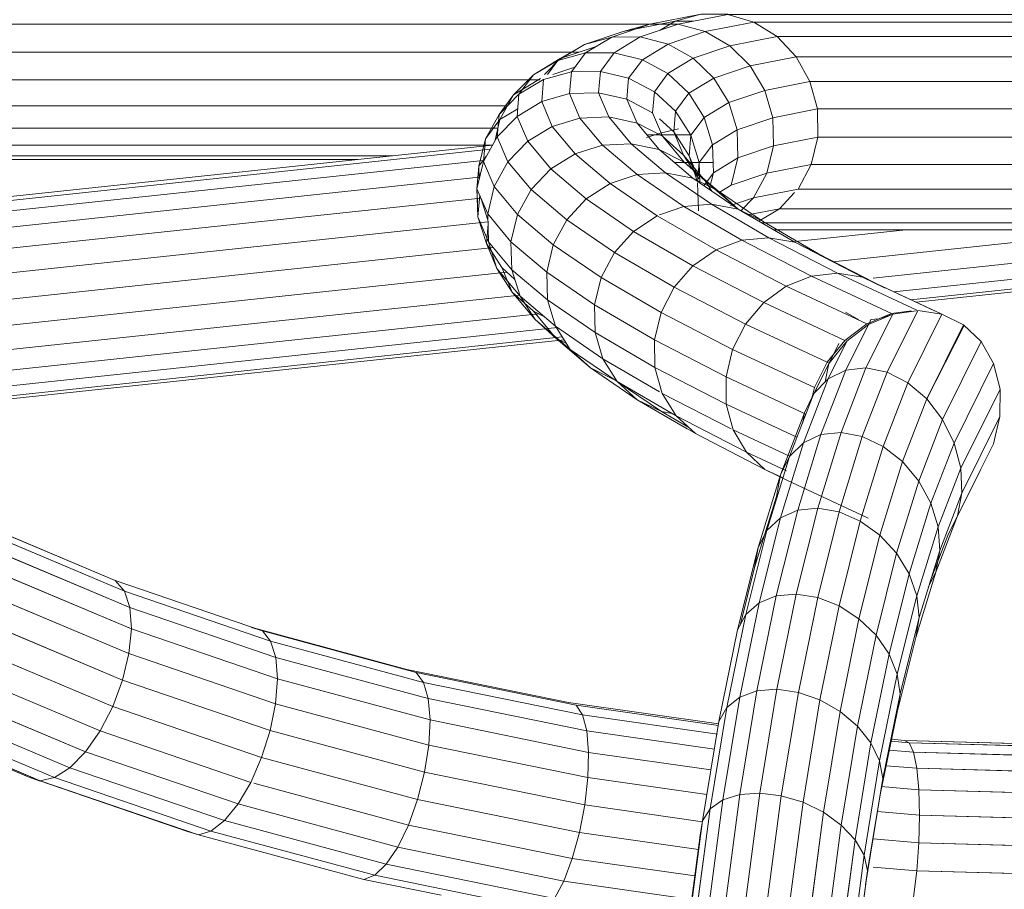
# Model space of a CAD drawing. Header units: millimetres. Extents: x -5903 to 5148, y -923 to 11622.
# Tile 13 of 37: x 3301 to 3414, y 6928 to 7027. Entities that reach past the tile are written whole.
import ezdxf

# ---------------------------------------------------------------- set-up
doc = ezdxf.new("R2010")
doc.units = ezdxf.units.MM
doc.layers.add('G-XREF-____-OTLN', color=7, linetype='Continuous', lineweight=9, true_color=0x007f7f)
doc.layers.add('I-FURN-____-OTLN', color=7, linetype='Continuous', lineweight=9)

# ---------------------------------------------------------------- blocks, each defined once
blk = doc.blocks.new('Gym_Bicycle - BYCYCLE_dwg-951122-Level 1')
at = {"layer": 'G-XREF-____-OTLN'}
for p, q in [((663.56, 470.77), (665.06, 482.17)), ((665.48, 480.56), (663.96, 469.01)), ((664.99, 467.24), (666.53, 478.94)), ((682.65, 466.72), (684.19, 478.46)), ((668.12, 477.4), (666.56, 465.56)), ((683.96, 476.98), (682.4, 465.1)), ((670.16, 476.07), (668.59, 464.1)), ((681.51, 463.73), (683.1, 475.72)), ((700.37, 475.27), (719.77, 471.3)), ((719.77, 471.3), (700.37, 475.27)), ((670.92, 462.96), (672.41, 474.28)), ((673.4, 462.22), (675, 474.34)), ((675.86, 461.91), (677.46, 474.06)), ((678.13, 462.08), (679.73, 474.21)), ((680.06, 462.7), (681.59, 474.28)), ((683.61, 474.04), (698.21, 471.95)), ((683.61, 474.04), (698.21, 471.95)), ((699.28, 473.96), (698.21, 471.95)), ((698.21, 471.95), (699.28, 473.96)), ((699.28, 473.96), (718.45, 470.04)), ((699.28, 473.96), (718.45, 470.04)), ((657.95, 470.77), (658.32, 473.78)), ((658.32, 473.78), (657.95, 470.77)), ((712.21, 473.57), (721.01, 471.78)), ((721.01, 471.78), (712.21, 473.57)), ((663.81, 472.39), (662.12, 462.13)), ((663.56, 470.77), (663.81, 472.39)), ((698.21, 471.95), (697.24, 469.38)), ((698.18, 410.22), (1281.16, 472.37)), ((1281.16, 472.37), (698.18, 410.22)), ((717.14, 468.09), (698.21, 471.95)), ((698.39, 409.88), (1281.17, 472.01)), ((1281.17, 472.01), (698.39, 409.88)), ((721.01, 471.78), (719.77, 471.3)), ((721.01, 471.78), (739.89, 466.67)), ((657.95, 470.77), (638.08, 471.32)), ((657.95, 470.77), (657.72, 467.58)), ((657.95, 470.77), (662.93, 470.35)), ((663.56, 470.77), (661.83, 460.26)), ((661.83, 460.26), (663.56, 470.77)), ((663.56, 470.77), (663.96, 469.01)), ((683.26, 471.37), (697.24, 469.38)), ((698.94, 408.82), (1281.2, 470.9)), ((1281.2, 470.9), (698.94, 408.82)), ((719.77, 471.3), (718.45, 470.04)), ((719.77, 471.3), (738.46, 466.25)), ((717.14, 468.09), (718.45, 470.04)), ((718.45, 470.04), (736.91, 465.06)), ((663.96, 469.01), (662.19, 458.24)), ((662.19, 458.24), (663.96, 469.01)), ((663.96, 469.01), (664.99, 467.24)), ((663.96, 469.01), (664.99, 467.24)), ((682.86, 468.35), (696.41, 466.42)), ((697.24, 469.38), (696.41, 466.42)), ((715.92, 465.56), (697.24, 469.38)), ((701.1, 407.25), (1281.24, 469.1)), ((701.1, 407.25), (1281.24, 469.1)), ((657.72, 467.58), (637.99, 468.13)), ((657.64, 464.43), (657.72, 467.58)), ((657.64, 464.43), (657.72, 467.58)), ((662.93, 467.14), (657.72, 467.58)), ((664.99, 467.24), (663.17, 456.2)), ((664.99, 467.24), (666.56, 465.56)), ((717.14, 468.09), (715.92, 465.56)), ((717.14, 468.09), (735.36, 463.16)), ((717.14, 468.09), (735.36, 463.16)), ((682.65, 466.72), (682.38, 465.1)), ((682.65, 466.72), (682.4, 465.1)), ((695.81, 463.27), (696.41, 466.42)), ((714.88, 462.65), (696.41, 466.42)), ((703.24, 405.11), (1281.3, 466.74)), ((703.24, 405.11), (1281.3, 466.74)), ((738.46, 466.25), (736.91, 465.06)), ((738.46, 466.25), (739.89, 466.67)), ((756.3, 460.15), (738.46, 466.25)), ((741.12, 466.29), (739.89, 466.67)), ((757.92, 460.51), (739.89, 466.67)), ((759.31, 460.07), (741.12, 466.29)), ((657.64, 464.43), (638.02, 464.97)), ((666.56, 465.56), (664.7, 454.27)), ((666.56, 465.56), (668.59, 464.1)), ((682.4, 465.1), (680.52, 453.74)), ((682.4, 465.1), (681.51, 463.73)), ((695.81, 463.27), (682.4, 465.19)), ((695.81, 463.27), (682.4, 465.19)), ((715.92, 465.56), (714.88, 462.65)), ((733.55, 460.8), (715.92, 465.56)), ((735.36, 463.16), (736.91, 465.06)), ((754.54, 459.03), (736.91, 465.06)), ((657.72, 461.53), (657.64, 464.43)), ((662.43, 464.03), (657.64, 464.43)), ((657.72, 461.53), (657.64, 464.43)), ((668.59, 464.1), (666.69, 452.6)), ((668.59, 464.1), (670.92, 462.96)), ((704.7, 402.5), (1281.37, 463.98)), ((704.7, 402.5), (1281.37, 463.98)), ((670.92, 462.96), (668.99, 451.29)), ((670.92, 462.96), (673.4, 462.22)), ((678.13, 462.08), (680.06, 462.7)), ((678.13, 450.98), (680.06, 462.7)), ((678.13, 450.98), (680.06, 462.7)), ((679.61, 452.17), (681.51, 463.73)), ((681.51, 463.73), (679.61, 452.17)), ((680.06, 462.7), (681.51, 463.73)), ((680.06, 462.7), (681.51, 463.73)), ((695.81, 463.27), (695.46, 460.15)), ((695.81, 463.27), (714.09, 459.54)), ((733.92, 460.7), (735.36, 463.16)), ((735.36, 463.16), (733.92, 460.7)), ((735.36, 463.16), (752.77, 457.21)), ((657.72, 461.53), (638.15, 462.08)), ((662.12, 462.13), (660.2, 452.69)), ((662.12, 462.13), (661.91, 460.8)), ((662.12, 462.13), (661.91, 460.8)), ((671.45, 450.43), (673.4, 462.22)), ((673.4, 462.22), (671.45, 450.43)), ((675.86, 461.91), (673.4, 462.22)), ((673.4, 462.22), (675.86, 461.91)), ((675.86, 461.91), (673.91, 450.08)), ((678.13, 462.08), (675.86, 461.91)), ((678.13, 462.08), (676.18, 450.27)), ((678.13, 462.08), (676.18, 450.27)), ((695.46, 460.15), (681.9, 462.09)), ((714.09, 459.54), (714.88, 462.65)), ((714.88, 462.65), (714.09, 459.54)), ((732.67, 457.84), (714.88, 462.65)), ((662, 461.17), (657.72, 461.53)), ((657.95, 459.09), (657.72, 461.53)), ((706.24, 399.69), (1281.44, 461.01)), ((1281.44, 461.01), (706.24, 399.69)), ((733.92, 460.7), (732.67, 457.84)), ((733.92, 460.7), (751.1, 454.83)), ((757.92, 460.51), (756.3, 460.15)), ((757.92, 460.54), (759.31, 460.07)), ((774.98, 453.33), (757.92, 460.51)), ((757.92, 460.51), (759.31, 460.07)), ((657.95, 459.09), (638.39, 459.63)), ((661.83, 460.26), (659.86, 450.61)), ((662.19, 458.24), (661.83, 460.26)), ((695.38, 457.28), (695.46, 460.15)), ((713.61, 456.45), (695.46, 460.15)), ((713.61, 456.45), (714.09, 459.54)), ((714.09, 459.54), (731.71, 454.78)), ((714.09, 459.54), (731.71, 454.78)), ((756.3, 460.15), (754.54, 459.03)), ((773.18, 453.05), (756.3, 460.15)), ((756.3, 460.15), (773.18, 453.05)), ((776.51, 452.83), (759.31, 460.07)), ((661.44, 458.79), (657.95, 459.09)), ((657.95, 459.09), (658.32, 457.26)), ((662.19, 458.24), (660.17, 448.34)), ((662.19, 458.24), (660.17, 448.34)), ((662.19, 458.24), (663.17, 456.2)), ((695.38, 457.28), (681.43, 459.26)), ((754.54, 459.03), (752.77, 457.21)), ((771.22, 452.01), (754.54, 459.03)), ((771.22, 452.01), (754.54, 459.03)), ((658.32, 457.26), (638.72, 457.8)), ((661.08, 457.03), (658.32, 457.26)), ((658.32, 457.26), (658.8, 456.17)), ((695.59, 454.83), (695.38, 457.28)), ((713.46, 453.58), (695.38, 457.28)), ((706.86, 396.76), (1281.52, 458.03)), ((706.86, 396.76), (1281.52, 458.03)), ((732.67, 457.84), (731.71, 454.78)), ((732.67, 457.84), (749.66, 452.04)), ((752.77, 457.21), (751.1, 454.83)), ((769.23, 450.28), (752.77, 457.21)), ((658.8, 456.17), (639.11, 456.72)), ((639.54, 456.45), (659.36, 455.9)), ((660.87, 456), (658.8, 456.17)), ((658.8, 456.17), (659.36, 455.9)), ((663.17, 456.2), (661.1, 446.06)), ((663.17, 456.2), (661.1, 446.06)), ((664.7, 454.27), (663.17, 456.2)), ((664.7, 454.27), (663.17, 456.2)), ((695.59, 454.83), (681.03, 456.91)), ((713.46, 453.58), (713.61, 456.45)), ((713.61, 456.45), (731.1, 451.72)), ((660.83, 455.78), (659.36, 455.9)), ((659.36, 455.9), (660.83, 455.78)), ((696.07, 452.99), (680.69, 455.19)), ((695.59, 454.83), (713.66, 451.14)), ((695.59, 454.83), (696.07, 452.99)), ((713.66, 451.14), (695.59, 454.83)), ((707.66, 394.05), (1281.58, 455.24)), ((1281.58, 455.24), (707.66, 394.05)), ((749.66, 452.04), (751.1, 454.83)), ((767.36, 447.98), (751.1, 454.83)), ((664.7, 454.27), (662.59, 443.9)), ((664.7, 454.27), (666.69, 452.6)), ((680.52, 453.74), (678.4, 443.31)), ((679.61, 452.17), (680.52, 453.74)), ((697.69, 451.57), (680.55, 454.02)), ((680.55, 454.02), (697.69, 451.57)), ((680.57, 454.19), (696.79, 451.88)), ((696.79, 451.88), (680.57, 454.19)), ((731.71, 454.78), (731.1, 451.72)), ((748.53, 449.03), (731.71, 454.78)), ((660.2, 452.69), (658.07, 444.18)), ((660.2, 452.69), (658.07, 444.18)), ((660.2, 452.69), (659.86, 450.61)), ((666.69, 452.6), (664.54, 442.03)), ((666.69, 452.6), (668.99, 451.29)), ((696.79, 451.88), (696.07, 452.99)), ((696.07, 452.99), (714.2, 449.29)), ((707.86, 391.66), (1281.64, 452.83)), ((707.86, 391.66), (1281.64, 452.83)), ((713.46, 453.58), (713.66, 451.14)), ((713.46, 453.58), (730.88, 448.88)), ((679.61, 452.17), (677.45, 441.54)), ((678.13, 450.98), (679.61, 452.17)), ((679.61, 452.17), (678.13, 450.98)), ((696.79, 451.88), (715.03, 448.15)), ((697.69, 451.57), (716.1, 447.81)), ((697.69, 451.57), (716.1, 447.81)), ((731.1, 451.72), (730.88, 448.88)), ((730.88, 448.88), (731.1, 451.72)), ((747.8, 446.01), (731.1, 451.72)), ((749.66, 452.04), (748.53, 449.03)), ((765.72, 445.27), (749.66, 452.04)), ((659.86, 450.61), (657.69, 441.9)), ((659.86, 450.61), (660.17, 448.34)), ((668.99, 451.29), (666.81, 440.56)), ((671.45, 450.43), (668.99, 451.29)), ((671.45, 450.43), (669.25, 439.6)), ((673.91, 450.08), (671.45, 450.43)), ((678.13, 450.98), (675.94, 440.21)), ((678.13, 450.98), (675.94, 440.21)), ((678.13, 450.98), (676.18, 450.27)), ((676.18, 450.27), (678.13, 450.98)), ((707.4, 389.75), (1281.69, 450.98)), ((1281.69, 450.98), (707.4, 389.75)), ((713.66, 451.14), (731.07, 446.44)), ((713.66, 451.14), (714.2, 449.29)), ((673.91, 450.08), (671.69, 439.21)), ((676.18, 450.27), (673.91, 450.08)), ((673.91, 450.08), (676.18, 450.27)), ((676.18, 450.27), (673.98, 439.42)), ((676.18, 450.27), (673.98, 439.42)), ((706.34, 388.02), (1281.73, 449.36)), ((1281.73, 449.36), (706.34, 388.02)), ((706.6, 388.48), (1281.72, 449.79)), ((1281.72, 449.79), (706.6, 388.48)), ((731.65, 444.57), (714.2, 449.29)), ((714.2, 449.29), (715.03, 448.15)), ((660.17, 448.34), (657.94, 439.42)), ((657.94, 439.42), (660.17, 448.34)), ((661.1, 446.06), (660.17, 448.34)), ((732.59, 443.41), (715.03, 448.15)), ((747.51, 443.19), (730.88, 448.88)), ((731.07, 446.44), (730.88, 448.88)), ((731.07, 446.44), (730.88, 448.88)), ((747.8, 446.01), (748.53, 449.03)), ((764.44, 442.33), (748.53, 449.03)), ((733.82, 443.02), (716.1, 447.81)), ((716.1, 447.81), (733.34, 443.15)), ((661.1, 446.06), (658.82, 436.91)), ((661.1, 446.06), (658.82, 436.91)), ((662.59, 443.9), (661.1, 446.06)), ((747.69, 440.76), (731.07, 446.44)), ((731.07, 446.44), (731.65, 444.57)), ((747.8, 446.01), (747.51, 443.19)), ((763.6, 439.36), (747.8, 446.01)), ((658.07, 444.18), (655.77, 436.7)), ((658.07, 444.18), (657.69, 441.9)), ((662.59, 443.9), (660.26, 434.55)), ((662.59, 443.9), (660.26, 434.55)), ((662.59, 443.9), (664.54, 442.03)), ((748.33, 438.87), (731.65, 444.57)), ((732.59, 443.41), (731.65, 444.57)), ((748.33, 438.87), (731.65, 444.57)), ((678.4, 443.31), (676.05, 433.9)), ((678.06, 442.66), (676.44, 436.18)), ((676.44, 436.18), (678.06, 442.66)), ((677.45, 441.54), (678.4, 443.31)), ((733.82, 443.02), (732.59, 443.41)), ((749.37, 437.67), (732.59, 443.41)), ((763.25, 436.56), (747.51, 443.19)), ((747.69, 440.76), (747.51, 443.19)), ((657.69, 441.9), (655.33, 434.23)), ((657.69, 441.9), (657.94, 439.42)), ((657.69, 441.9), (657.94, 439.42)), ((664.54, 442.03), (662.16, 432.49)), ((664.54, 442.03), (662.16, 432.49)), ((664.54, 442.03), (666.81, 440.56)), ((666.81, 440.56), (664.54, 442.03)), ((677.45, 441.54), (675.06, 431.96)), ((677.45, 441.54), (675.94, 440.21)), ((675.94, 440.21), (677.45, 441.54)), ((666.81, 440.56), (664.39, 430.88)), ((669.25, 439.6), (666.81, 440.56)), ((669.25, 439.6), (666.81, 440.56)), ((763.42, 434.13), (747.69, 440.76)), ((748.33, 438.87), (747.69, 440.76)), ((747.69, 440.76), (748.33, 438.87)), ((657.94, 439.42), (655.52, 431.56)), ((657.94, 439.42), (655.52, 431.56)), ((658.82, 436.91), (657.94, 439.42)), ((658.82, 436.91), (657.94, 439.42)), ((669.25, 439.6), (666.81, 429.83)), ((666.81, 429.83), (669.25, 439.6)), ((671.69, 439.21), (669.25, 439.6)), ((671.69, 439.21), (669.25, 429.4)), ((669.25, 429.4), (671.69, 439.21)), ((673.98, 439.42), (671.53, 429.64)), ((671.69, 439.21), (673.98, 439.42)), ((675.94, 440.21), (673.51, 430.51)), ((675.94, 440.21), (673.98, 439.42)), ((673.98, 439.42), (675.94, 440.21)), ((656.6, 438.36), (655.77, 436.7)), ((655.77, 436.7), (656.6, 438.36)), ((764.1, 432.23), (748.33, 438.87)), ((748.33, 438.87), (749.37, 437.67)), ((656.41, 437.75), (654.39, 432.52)), ((658.82, 436.91), (656.34, 428.86)), ((656.34, 428.86), (658.82, 436.91)), ((658.82, 436.91), (660.26, 434.55)), ((658.82, 436.91), (660.26, 434.55)), ((765.24, 430.99), (749.37, 437.67)), ((655.77, 436.7), (653.3, 430.3)), ((655.33, 434.23), (655.77, 436.7)), ((676.44, 436.18), (673.94, 428.08)), ((676.44, 436.18), (676.05, 433.9)), ((655.33, 434.23), (652.8, 427.69)), ((655.33, 434.23), (655.52, 431.56)), ((660.26, 434.55), (657.72, 426.32)), ((660.26, 434.55), (662.16, 432.49)), ((660.26, 434.55), (662.16, 432.49)), ((676.05, 433.9), (673.5, 425.61)), ((675.06, 431.96), (676.05, 433.9)), ((654.39, 432.52), (650.64, 424.97)), ((653.29, 430.3), (654.39, 432.52)), ((654.39, 432.52), (653.3, 430.3)), ((662.16, 432.49), (659.57, 424.1)), ((664.39, 430.88), (662.16, 432.49)), ((662.16, 432.49), (664.39, 430.88)), ((655.52, 431.56), (652.94, 424.85)), ((655.52, 431.56), (656.34, 428.86)), ((675.06, 431.96), (672.46, 423.53)), ((675.06, 431.96), (673.51, 430.51)), ((653.3, 430.3), (649.21, 422.07)), ((653.3, 430.3), (652.8, 427.69)), ((664.39, 430.88), (661.77, 422.37)), ((663.51, 430.54), (663.64, 430.49)), ((672.69, 426.26), (663.64, 430.49)), ((664.39, 430.88), (666.81, 429.83)), ((673.51, 430.51), (670.88, 421.96)), ((671.53, 429.64), (673.51, 430.51)), ((666.81, 429.83), (664.16, 421.23)), ((669.25, 429.4), (666.59, 420.77)), ((669.25, 429.4), (666.81, 429.83)), ((669.25, 429.4), (666.81, 429.83)), ((671.53, 429.64), (668.88, 421.02)), ((668.88, 421.02), (671.53, 429.64)), ((669.25, 429.4), (671.53, 429.64)), ((656.34, 428.86), (653.69, 421.99)), ((656.34, 428.86), (653.69, 421.99)), ((656.34, 428.86), (657.72, 426.32)), ((657.72, 426.32), (656.34, 428.86)), ((673.94, 428.08), (673.5, 425.61)), ((652.8, 427.69), (648.46, 418.95)), ((652.8, 427.69), (652.94, 424.85)), ((657.72, 426.32), (655.01, 419.29)), ((655.01, 419.29), (657.72, 426.32)), ((659.57, 424.1), (657.72, 426.32)), ((675.27, 425), (672.69, 426.26)), ((675.27, 425), (673.21, 425.96)), ((652.94, 424.85), (648.45, 415.83)), ((652.94, 424.85), (653.69, 421.99)), ((673.5, 425.61), (670.77, 418.54)), ((672.46, 423.53), (673.5, 425.61)), ((677.38, 423.03), (672.81, 425.16)), ((672.81, 425.16), (677.38, 423.03)), ((675.27, 425), (683.2, 420.91)), ((675.27, 425), (677.38, 423.03)), ((659.57, 424.1), (656.81, 416.94)), ((661.77, 422.37), (659.57, 424.1)), ((672.46, 423.53), (669.68, 416.33)), ((672.46, 423.53), (670.88, 421.96)), ((678.89, 420.49), (672.46, 423.49)), ((678.89, 420.49), (672.46, 423.49)), ((661.77, 422.37), (658.97, 415.1)), ((664.16, 421.23), (661.77, 422.37)), ((685.4, 418.9), (677.38, 423.03)), ((677.38, 423.03), (678.89, 420.49)), ((677.38, 423.03), (678.89, 420.49)), ((677.38, 423.03), (685.4, 418.9)), ((649.21, 422.07), (648.46, 418.95)), ((653.69, 421.99), (649.18, 412.93)), ((655.01, 419.29), (653.69, 421.99)), ((653.69, 421.99), (655.01, 419.29)), ((664.16, 421.23), (661.33, 413.9)), ((664.16, 421.23), (666.59, 420.77)), ((670.88, 421.96), (668.07, 414.67)), ((670.88, 421.96), (668.88, 421.02)), ((670.88, 421.96), (668.88, 421.02)), ((679.68, 417.55), (671.61, 421.32)), ((679.68, 417.55), (671.61, 421.32)), ((666.59, 420.77), (663.75, 413.41)), ((668.88, 421.02), (666.04, 413.67)), ((666.04, 413.67), (668.88, 421.02)), ((666.59, 420.77), (668.88, 421.02)), ((679.68, 417.55), (678.89, 420.49)), ((678.89, 420.49), (679.68, 417.55)), ((686.97, 416.32), (679.11, 420.37)), ((683.2, 420.91), (689.83, 417.04)), ((685.4, 418.9), (683.2, 420.91)), ((683.94, 420.23), (687.07, 418.4)), ((683.94, 420.23), (687.07, 418.4)), ((648.46, 418.95), (648.45, 415.83)), ((655.01, 419.29), (650.6, 410.42)), ((655.01, 419.29), (650.6, 410.42)), ((655.01, 419.29), (656.81, 416.94)), ((671, 419.76), (670.77, 418.54)), ((685.4, 418.9), (686.97, 416.32)), ((685.4, 418.9), (692.11, 414.98)), ((670.77, 418.54), (669.39, 415.76)), ((669.68, 416.33), (670.77, 418.54)), ((679.7, 414.42), (670.59, 418.68)), ((670.59, 418.68), (679.7, 414.42)), ((685.85, 418.63), (687.07, 418.4)), ((687.07, 418.4), (685.85, 418.63)), ((692.11, 414.96), (687.07, 418.4)), ((689.83, 417.04), (687.07, 418.4)), ((656.81, 416.94), (652.61, 408.5)), ((656.81, 416.94), (658.97, 415.1)), ((656.81, 416.94), (658.97, 415.1)), ((669.62, 415.66), (669.94, 417.02)), ((669.94, 417.02), (669.62, 415.66)), ((679.7, 414.42), (679.68, 417.55)), ((679.68, 417.55), (687.81, 413.36)), ((679.7, 414.42), (679.68, 417.55)), ((679.68, 417.55), (687.81, 413.36)), ((695.15, 413.41), (689.83, 417.04)), ((689.83, 417.04), (692.11, 414.98)), ((649.18, 412.93), (648.45, 415.83)), ((649.18, 412.93), (648.45, 415.83)), ((669.68, 416.33), (667.96, 412.86)), ((667.96, 412.86), (669.39, 415.76)), ((667.96, 412.86), (669.39, 415.76)), ((669.39, 415.76), (667.97, 412.9)), ((669.68, 416.33), (668.07, 414.67)), ((668.18, 412.76), (669.62, 415.66)), ((678.95, 411.3), (669.62, 415.66)), ((686.97, 416.32), (687.81, 413.36)), ((687.3, 416.13), (693.74, 412.37)), ((693.74, 412.37), (687.3, 416.13)), ((658.97, 415.1), (655.08, 407.29)), ((661.33, 413.9), (658.97, 415.1)), ((668.07, 414.67), (665.93, 410.37)), ((665.93, 410.37), (668.07, 414.67)), ((668.07, 414.67), (666.04, 413.67)), ((668.07, 414.67), (666.04, 413.67)), ((668.38, 414.99), (667.97, 412.9)), ((678.95, 411.3), (679.7, 414.42)), ((678.95, 411.3), (679.7, 414.42)), ((687.86, 410.21), (679.7, 414.42)), ((697.48, 411.31), (692.11, 414.98)), ((693.74, 412.37), (692.11, 414.98)), ((692.44, 414.76), (695.15, 413.41)), ((661.33, 413.9), (657.84, 406.87)), ((663.75, 413.41), (660.69, 407.27)), ((663.75, 413.41), (661.33, 413.9)), ((661.33, 413.9), (663.75, 413.41)), ((666.04, 413.67), (663.45, 408.47)), ((666.04, 413.67), (663.75, 413.41)), ((687.86, 410.21), (687.81, 413.36)), ((687.81, 413.36), (694.63, 409.39)), ((687.86, 410.21), (687.81, 413.36)), ((699.1, 410.04), (695.15, 413.41)), ((695.15, 413.41), (697.48, 411.31)), ((649.18, 412.93), (650.6, 410.42)), ((649.18, 412.93), (649.2, 412.92)), ((665.93, 410.37), (667.96, 412.86)), ((665.93, 410.37), (667.96, 412.86)), ((666.14, 410.28), (668.18, 412.76)), ((668.18, 412.76), (666.14, 410.28)), ((666.85, 410.64), (667.96, 412.86)), ((667.96, 412.86), (668.18, 412.76)), ((677.48, 408.42), (668.18, 412.76)), ((699.16, 408.67), (693.74, 412.37)), ((694.63, 409.39), (693.74, 412.37)), ((677.48, 408.42), (678.95, 411.3)), ((677.48, 408.42), (678.95, 411.3)), ((678.95, 411.3), (687.11, 407.1)), ((701.48, 407.91), (697.48, 411.31)), ((699.16, 408.67), (697.48, 411.31)), ((650.6, 410.42), (652.61, 408.5)), ((665.93, 410.37), (663.45, 408.47)), ((663.64, 408.38), (666.14, 410.28)), ((675.4, 405.96), (666.14, 410.28)), ((687.86, 410.21), (687.11, 407.1)), ((687.86, 410.21), (694.69, 406.23)), ((697.91, 410.65), (699.1, 410.04)), ((699.1, 410.04), (701.48, 407.91)), ((701.68, 406.95), (699.1, 410.04)), ((700.08, 405.66), (694.63, 409.39)), ((694.63, 409.39), (694.69, 406.23)), ((655.08, 407.29), (652.61, 408.5)), ((663.45, 408.47), (660.69, 407.27)), ((662.27, 407.81), (660.69, 407.27)), ((662.27, 407.81), (660.85, 407.2)), ((662.27, 407.81), (663.35, 408.27)), ((662.27, 407.81), (663.18, 407.91)), ((663.35, 408.27), (663.18, 407.91)), ((663.45, 408.47), (663.35, 408.27)), ((663.45, 408.47), (663.35, 408.27)), ((663.35, 408.27), (663.64, 408.38)), ((672.84, 404.09), (663.64, 408.38)), ((663.64, 408.38), (672.84, 404.09)), ((664.55, 407.95), (666.06, 407.07)), ((664.55, 407.95), (666.06, 407.07)), ((675.4, 405.96), (677.48, 408.42)), ((685.62, 404.22), (677.48, 408.42)), ((677.48, 408.42), (685.62, 404.22)), ((703.2, 405.24), (699.16, 408.67)), ((700.08, 405.66), (699.16, 408.67)), ((704.09, 404.79), (701.48, 407.91)), ((703.2, 405.24), (701.48, 407.91)), ((655.08, 407.29), (655.18, 407.25)), ((657.84, 406.87), (655.08, 407.29)), ((664.13, 403.07), (655.18, 407.25)), ((655.93, 406.9), (664.13, 403.07)), ((667, 402.59), (657.96, 406.81)), ((660.69, 407.27), (658.02, 406.9)), ((660.85, 407.2), (658.57, 406.9)), ((660.85, 407.2), (669.97, 402.94)), ((685.62, 404.22), (687.11, 407.1)), ((687.11, 407.1), (693.94, 403.11)), ((701.68, 406.95), (700.42, 407.6)), ((700.42, 407.6), (701.68, 406.95)), ((701.71, 406.9), (701.68, 406.95)), ((701.68, 406.95), (704.09, 404.79)), ((617.13, 401.57), (658, 405.93)), ((658, 405.93), (617.13, 401.57)), ((617.13, 401.22), (658.62, 405.64)), ((658.62, 405.64), (617.13, 401.22)), ((675.4, 405.96), (672.84, 404.09)), ((675.4, 405.96), (683.48, 401.79)), ((694.69, 406.23), (693.94, 403.11)), ((700.16, 402.49), (694.69, 406.23)), ((704.14, 402.21), (700.08, 405.66)), ((700.16, 402.49), (700.08, 405.66)), ((617.13, 400.1), (660.56, 404.73)), ((660.56, 404.73), (617.13, 400.1)), ((664.13, 403.07), (661.54, 404.33)), ((661.54, 404.33), (669.17, 400.4)), ((705.83, 402.08), (703.2, 405.24)), ((703.2, 405.24), (704.14, 402.21)), ((704.09, 404.79), (705.83, 402.08)), ((705.29, 401.96), (704.09, 404.79)), ((617.13, 398.3), (662.93, 403.18)), ((617.13, 398.3), (662.93, 403.18)), ((669.17, 400.4), (662.93, 403.62)), ((672.84, 404.09), (669.97, 402.94)), ((672.84, 404.09), (669.97, 402.94)), ((672.84, 404.09), (680.84, 399.96)), ((685.62, 404.22), (683.48, 401.79)), ((685.62, 404.22), (683.48, 401.79)), ((685.62, 404.22), (692.43, 400.25)), ((703.79, 403.33), (705.29, 401.96)), ((705.29, 401.96), (703.79, 403.33)), ((664.13, 403.07), (667, 402.59)), ((664.13, 403.07), (671.85, 399.09)), ((669.97, 402.94), (667, 402.59)), ((667, 402.59), (669.97, 402.94)), ((667, 402.59), (674.82, 398.56)), ((669.97, 402.94), (677.89, 398.86)), ((669.97, 402.94), (677.89, 398.86)), ((693.94, 403.11), (692.43, 400.25)), ((699.41, 399.38), (693.94, 403.11)), ((699.41, 399.38), (700.16, 402.49)), ((704.24, 399.03), (700.16, 402.49)), ((706.79, 399.04), (704.14, 402.21)), ((704.14, 402.21), (704.24, 399.03)), ((707.04, 399.24), (705.83, 402.08)), ((705.83, 402.08), (706.79, 399.04)), ((633.23, 397.65), (667.54, 401.31)), ((633.23, 397.65), (667.54, 401.31)), ((683.48, 401.79), (680.84, 399.96)), ((683.48, 401.79), (690.25, 397.84)), ((683.48, 401.79), (690.25, 397.84)), ((707.04, 399.24), (705.29, 401.96)), ((675.55, 396.68), (669.17, 400.4)), ((669.17, 400.4), (671.85, 399.09)), ((677.89, 398.86), (680.84, 399.96)), ((687.55, 396.05), (680.84, 399.96)), ((680.84, 399.96), (687.55, 396.05)), ((690.25, 397.84), (692.43, 400.25)), ((690.25, 397.84), (692.43, 400.25)), ((697.88, 396.53), (692.43, 400.25)), ((692.43, 400.25), (697.88, 396.53)), ((659.19, 397.65), (672.15, 399.03)), ((659.19, 397.65), (672.15, 399.03)), ((678.31, 395.32), (671.85, 399.09)), ((671.85, 399.09), (674.82, 398.56)), ((677.89, 398.86), (674.82, 398.56)), ((677.89, 398.86), (674.82, 398.56)), ((684.52, 394.99), (677.89, 398.86)), ((697.88, 396.53), (699.41, 399.38)), ((699.41, 399.38), (697.88, 396.53)), ((703.48, 395.91), (699.41, 399.38)), ((703.48, 395.91), (704.24, 399.03)), ((706.89, 395.84), (704.24, 399.03)), ((708.01, 396.17), (706.79, 399.04)), ((706.79, 399.04), (706.89, 395.84)), ((706.85, 397), (707.04, 399.24)), ((707.04, 399.24), (708.01, 396.17)), ((626.02, 397.65), (652.74, 397.65)), ((674.31, 397.65), (652.74, 397.65)), ((681.37, 394.74), (674.82, 398.56)), ((674.82, 398.56), (681.37, 394.74)), ((687.55, 396.05), (690.25, 397.84)), ((690.25, 397.84), (687.55, 396.05)), ((695.66, 394.14), (690.25, 397.84)), ((695.66, 394.14), (690.25, 397.84)), ((623.24, 396.85), (649.96, 396.85)), ((675.68, 396.85), (649.96, 396.85)), ((673.62, 395.27), (675.97, 396.68)), ((680.66, 393.19), (675.55, 396.68)), ((678.31, 395.32), (675.55, 396.68)), ((695.66, 394.14), (697.88, 396.53)), ((697.88, 396.53), (695.66, 394.14)), ((701.94, 393.08), (697.88, 396.53)), ((706.87, 396.58), (707.66, 394.03)), ((707.66, 394.03), (706.87, 396.58)), ((677.2, 395.97), (673.62, 395.27)), ((676.57, 394), (678.02, 395.49)), ((678.02, 395.49), (676.57, 394)), ((683.49, 391.78), (678.31, 395.32)), ((678.31, 395.32), (681.37, 394.74)), ((682.95, 392.29), (682.84, 395.49)), ((687.3, 395.96), (684.52, 394.99)), ((692.92, 392.38), (687.55, 396.05)), ((687.55, 396.05), (692.92, 392.38)), ((701.94, 393.08), (703.48, 395.91)), ((706.14, 392.73), (703.48, 395.91)), ((706.89, 395.84), (706.14, 392.73)), ((708.11, 392.97), (706.89, 395.84)), ((707.8, 393.71), (708.01, 396.17)), ((708.01, 396.17), (708.11, 392.97)), ((673.62, 395.27), (647.47, 395.27)), ((671.88, 393.42), (673.62, 395.27)), ((676.57, 394), (679.19, 394.88)), ((676.57, 394), (679.19, 394.88)), ((682.08, 392.09), (678.32, 395.29)), ((678.32, 395.29), (680.66, 393.19)), ((681.37, 394.74), (684.52, 394.99)), ((684.52, 394.99), (681.37, 394.74)), ((686.62, 391.16), (681.37, 394.74)), ((689.83, 391.37), (684.52, 394.99)), ((689.83, 391.37), (684.52, 394.99)), ((671.49, 393.01), (676.57, 394)), ((675.04, 391.21), (676.57, 394)), ((679.11, 392.58), (680.49, 393.42)), ((684.46, 389.95), (680.66, 393.19)), ((683.49, 391.78), (680.66, 393.19)), ((681.15, 391.17), (681.61, 393.07)), ((681.34, 393.25), (682.08, 392.09)), ((692.92, 392.38), (695.66, 394.14)), ((699.69, 390.71), (695.66, 394.14)), ((699.69, 390.71), (701.94, 393.08)), ((704.58, 389.91), (701.94, 393.08)), ((671.49, 393.01), (591.01, 393.01)), ((671.49, 393.01), (645.44, 393.01)), ((670, 390.23), (671.49, 393.01)), ((675.04, 391.21), (679.11, 392.58)), ((678.36, 389.47), (679.11, 392.58)), ((681.15, 391.17), (682.24, 392.63)), ((684.54, 389.15), (682.08, 392.09)), ((684.46, 389.95), (682.08, 392.09)), ((682.76, 389.97), (682.68, 392.34)), ((682.68, 392.34), (682.76, 389.97)), ((682.76, 389.97), (682.94, 392.16)), ((682.76, 389.97), (682.94, 392.16)), ((683.92, 389.22), (683.01, 392.11)), ((689.83, 391.37), (692.92, 392.38)), ((692.92, 392.38), (689.83, 391.37)), ((696.91, 388.98), (692.92, 392.38)), ((696.91, 388.98), (692.92, 392.38)), ((706.14, 392.73), (704.58, 389.91)), ((707.36, 389.86), (706.14, 392.73)), ((707.36, 389.86), (706.14, 392.73)), ((707.36, 389.86), (708.11, 392.97)), ((707.9, 390.42), (708.11, 392.97)), ((670, 390.23), (675.04, 391.21)), ((674.29, 388.1), (675.04, 391.21)), ((678.36, 389.47), (681.15, 391.17)), ((678.36, 389.47), (681.15, 391.17)), ((681.25, 387.95), (681.15, 391.17)), ((683.92, 389.22), (682.8, 391.85)), ((684.54, 389.15), (682.8, 391.85)), ((687.34, 388.5), (683.49, 391.78)), ((686.62, 391.16), (683.49, 391.78)), ((686.62, 391.16), (689.83, 391.37)), ((690.52, 387.84), (686.62, 391.16)), ((693.79, 388), (689.83, 391.37)), ((693.79, 388), (689.83, 391.37)), ((707.9, 390.42), (707.85, 391.87)), ((670, 390.23), (571.35, 390.23)), ((670, 390.23), (644, 390.23)), ((669.25, 387.11), (670, 390.23)), ((685.62, 389.97), (681.19, 389.97)), ((685.62, 389.97), (681.19, 389.97)), ((681.19, 389.97), (685.62, 389.97)), ((681.25, 387.95), (682.76, 389.97)), ((683.72, 386.88), (682.76, 389.97)), ((686.94, 386.98), (684.46, 389.95)), ((687.34, 388.5), (684.46, 389.95)), ((696.91, 388.98), (699.69, 390.71)), ((699.69, 390.71), (696.91, 388.98)), ((702.32, 387.56), (699.69, 390.71)), ((702.32, 387.56), (699.69, 390.71)), ((702.32, 387.56), (704.58, 389.91)), ((704.58, 389.91), (702.32, 387.56)), ((705.8, 387.04), (704.58, 389.91)), ((705.8, 387.04), (707.36, 389.86)), ((707.02, 389.23), (707.9, 390.42)), ((707.15, 387.3), (707.9, 390.42)), ((707.15, 387.3), (707.36, 389.86)), ((674.29, 388.1), (678.36, 389.47)), ((678.36, 389.47), (678.45, 386.25)), ((678.45, 386.25), (678.36, 389.47)), ((683.72, 386.88), (683.92, 389.22)), ((685.67, 386.5), (683.92, 389.22)), ((685.67, 386.5), (684.54, 389.15)), ((684.54, 389.15), (686.94, 386.98)), ((693.79, 388), (696.91, 388.98)), ((699.52, 385.86), (696.91, 388.98)), ((699.52, 385.86), (696.91, 388.98)), ((717.8, 389.24), (899.89, 389.24)), ((717.8, 389.24), (899.89, 389.24)), ((721.71, 389.66), (899.93, 389.66)), ((899.93, 389.66), (721.71, 389.66)), ((669.25, 387.11), (674.29, 388.1)), ((674.37, 384.87), (674.29, 388.1)), ((681.25, 387.95), (678.45, 386.25)), ((681.25, 387.95), (682.21, 384.85)), ((689.85, 385.5), (687.34, 388.5)), ((687.34, 388.5), (690.52, 387.84)), ((693.79, 388), (690.52, 387.84)), ((693.07, 384.79), (690.52, 387.84)), ((696.36, 384.91), (693.79, 388)), ((699.52, 385.86), (702.32, 387.56)), ((699.52, 385.86), (702.32, 387.56)), ((703.54, 384.72), (702.32, 387.56)), ((705.49, 385.08), (706.09, 387.57)), ((706.34, 388.01), (899.76, 388.01)), ((899.76, 388.01), (706.34, 388.01)), ((669.25, 387.11), (586.22, 387.11)), ((669.25, 387.11), (643.25, 387.11)), ((669.29, 383.88), (669.25, 387.11)), ((682.21, 384.85), (683.72, 386.88)), ((685.47, 384.14), (683.72, 386.88)), ((688.73, 386.84), (683.72, 386.84)), ((688.73, 386.84), (683.72, 386.84)), ((683.72, 386.84), (688.73, 386.84)), ((685.47, 384.14), (685.67, 386.5)), ((685.67, 386.5), (687.3, 385.01)), ((688.09, 384.3), (686.94, 386.98)), ((689.85, 385.5), (686.94, 386.98)), ((703.54, 384.72), (705.8, 387.04)), ((705.49, 385.08), (707.15, 387.3)), ((707.15, 387.3), (705.59, 384.5)), ((705.59, 384.5), (705.8, 387.04)), ((674.37, 384.87), (678.45, 386.25)), ((678.45, 386.25), (679.39, 383.14)), ((691.01, 382.77), (689.85, 385.5)), ((693.07, 384.79), (689.85, 385.5)), ((696.36, 384.91), (699.52, 385.86)), ((696.36, 384.91), (699.52, 385.86)), ((700.72, 383.04), (699.52, 385.86)), ((705.73, 386.07), (899.55, 386.07)), ((705.73, 386.07), (899.55, 386.07)), ((669.29, 383.88), (674.37, 384.87)), ((675.27, 381.76), (674.37, 384.87)), ((679.39, 383.14), (682.21, 384.85)), ((683.94, 382.09), (682.21, 384.85)), ((682.21, 384.85), (683.94, 382.09)), ((683.94, 382.09), (685.47, 384.14)), ((683.94, 382.09), (685.47, 384.14)), ((685.47, 384.14), (687.88, 381.91)), ((687.88, 381.91), (688.09, 384.3)), ((688.09, 384.3), (691.01, 382.77)), ((688.09, 384.3), (691.01, 382.77)), ((693.07, 384.79), (696.36, 384.91)), ((696.36, 384.91), (693.07, 384.79)), ((694.24, 382.03), (693.07, 384.79)), ((693.07, 384.79), (694.24, 382.03)), ((697.55, 382.12), (696.36, 384.91)), ((697.55, 382.12), (696.36, 384.91)), ((700.72, 383.04), (703.54, 384.72)), ((703.32, 382.19), (703.54, 384.72)), ((703.32, 382.19), (705.59, 384.5)), ((703.46, 383.85), (705.49, 385.08)), ((705.49, 385.08), (703.94, 382.28)), ((703.94, 382.28), (705.59, 384.5)), ((669.29, 383.88), (570.59, 383.88)), ((669.29, 383.88), (643.25, 383.88)), ((670.13, 380.75), (669.29, 383.88)), ((675.27, 381.76), (679.39, 383.14)), ((679.39, 383.14), (681.09, 380.36)), ((700.72, 383.04), (697.55, 382.12)), ((700.51, 380.53), (700.72, 383.04)), ((704.63, 383.53), (899.6, 383.53)), ((704.63, 383.53), (899.6, 383.53)), ((683.94, 382.09), (681.09, 380.36)), ((686.34, 379.84), (683.94, 382.09)), ((686.34, 379.84), (687.88, 381.91)), ((687.88, 381.91), (690.81, 380.36)), ((690.81, 380.36), (691.01, 382.77)), ((694.24, 382.03), (691.01, 382.77)), ((694.24, 382.03), (691.01, 382.77)), ((694.03, 379.59), (694.24, 382.03)), ((697.55, 382.12), (694.24, 382.03)), ((697.34, 379.64), (697.55, 382.12)), ((700.51, 380.53), (703.32, 382.19)), ((700.87, 380.42), (703.94, 382.28)), ((701.68, 379.99), (703.94, 382.28)), ((701.68, 379.99), (703.32, 382.19)), ((670.13, 380.75), (571.32, 380.75)), ((670.13, 380.75), (643.98, 380.75)), ((670.13, 380.75), (675.27, 381.76)), ((670.13, 380.75), (671.69, 377.93)), ((676.94, 378.96), (675.27, 381.76)), ((676.94, 378.96), (681.09, 380.36)), ((683.46, 378.09), (681.09, 380.36)), ((683.46, 378.09), (686.34, 379.84)), ((689.24, 378.26), (686.34, 379.84)), ((689.24, 378.26), (690.81, 380.36)), ((694.03, 379.59), (690.81, 380.36)), ((690.81, 380.36), (694.03, 379.59)), ((692.45, 377.46), (694.03, 379.59)), ((697.34, 379.64), (694.03, 379.59)), ((695.74, 377.49), (697.34, 379.64)), ((699.46, 379.94), (696.93, 379.09)), ((699.46, 379.94), (696.93, 379.09)), ((700.51, 380.53), (697.34, 379.64)), ((697.34, 379.64), (700.51, 380.53)), ((698.63, 378.13), (701.68, 379.99)), ((700.4, 379.94), (698.63, 378.13)), ((698.89, 378.35), (701.68, 379.99)), ((698.89, 378.35), (700.07, 379.94)), ((700.95, 380.57), (899.91, 380.57)), ((899.91, 380.57), (700.95, 380.57)), ((676.94, 378.96), (671.69, 377.93)), ((676.94, 378.96), (679.26, 376.67)), ((671.69, 377.93), (645.42, 377.93)), ((671.69, 377.93), (673.88, 375.62)), ((679.26, 376.67), (683.46, 378.09)), ((683.46, 378.09), (686.32, 376.49)), ((689.24, 378.26), (686.32, 376.49)), ((689.24, 378.26), (692.45, 377.46)), ((692.45, 377.46), (689.49, 375.66)), ((695.74, 377.49), (692.45, 377.46)), ((692.74, 375.67), (695.74, 377.49)), ((694.51, 376.74), (698.63, 378.13)), ((698.89, 378.35), (695.74, 377.49)), ((698.89, 378.35), (695.86, 376.52)), ((698.63, 378.13), (695.86, 376.52)), ((696.44, 377.4), (900.25, 377.4)), ((696.44, 377.4), (900.25, 377.4)), ((673.88, 375.62), (679.26, 376.67)), ((682.07, 375.05), (679.26, 376.67)), ((682.07, 375.05), (686.32, 376.49)), ((686.32, 376.49), (689.49, 375.66)), ((691.45, 375.03), (695.86, 376.52)), ((692.74, 375.67), (695.86, 376.52)), ((673.88, 375.62), (647.45, 375.62)), ((673.88, 375.62), (676.55, 373.98)), ((685.18, 374.21), (689.49, 375.66)), ((688.38, 374.2), (692.74, 375.67)), ((692.74, 375.67), (689.49, 375.66)), ((623.21, 373.98), (649.93, 373.98)), ((676.55, 373.98), (649.93, 373.98)), ((682.07, 375.05), (676.55, 373.98)), ((676.55, 373.98), (679.51, 373.1)), ((685.18, 374.21), (679.51, 373.1)), ((682.07, 375.05), (685.18, 374.21)), ((685.18, 374.21), (682.07, 375.05)), ((688.38, 374.2), (682.56, 373.07)), ((685.18, 374.21), (688.38, 374.2)), ((685.5, 373.87), (691.45, 375.03)), ((685.5, 373.87), (687.2, 374.89)), ((687.31, 374.22), (900.58, 374.22)), ((687.31, 374.22), (900.58, 374.22)), ((688.38, 374.2), (691.45, 375.03)), ((691.45, 375.03), (688.38, 374.2)), ((682.56, 373.07), (685.5, 373.87)), ((685.5, 373.87), (683.42, 373.87))]:
    blk.add_line(p, q, dxfattribs=at)
at = {"layer": 'G-XREF-____-OTLN', "flags": 128}
for points in [[(666.72, 490.05), (666.31, 491.78), (665.06, 482.17), (663.56, 470.77), (663.96, 469.01), (665.48, 480.56), (665.06, 482.17)], [(675.86, 461.91), (677.46, 474.06), (675, 474.34), (672.51, 475.02), (673.69, 484.11)], [(676.17, 483.38), (675, 474.34), (673.4, 462.22)], [(682.38, 465.1), (682.65, 466.72), (682.4, 465.1), (683.96, 476.98), (683.1, 475.72)], [(670.16, 476.07), (668.59, 464.1), (666.56, 465.56)], [(683.1, 475.72), (681.51, 463.73), (682.4, 465.1), (680.52, 453.74)], [(672.41, 474.28), (670.92, 462.96), (668.99, 451.29), (666.81, 440.56)], [(677.46, 474.06), (679.73, 474.21), (678.13, 462.08)], [(681.59, 474.28), (680.06, 462.7), (678.13, 462.08)], [(738.46, 466.25), (736.91, 465.06), (718.45, 470.04), (717.14, 468.09), (698.21, 471.95), (697.24, 469.38)], [(741.12, 466.29), (739.89, 466.67), (721.01, 471.78), (719.77, 471.3)], [(657.95, 470.77), (638.08, 471.32), (637.99, 468.13)], [(657.72, 467.58), (657.95, 470.77), (662.93, 470.35)], [(683.26, 471.37), (697.24, 469.38), (715.92, 465.56), (717.14, 468.09)], [(718.45, 470.04), (719.77, 471.3), (738.46, 466.25)], [(697.24, 469.38), (696.41, 466.42), (682.86, 468.35)], [(662.93, 467.14), (657.72, 467.58), (637.99, 468.13), (271.33, 468.13)], [(664.99, 467.24), (663.17, 456.2), (662.19, 458.24)], [(769.23, 450.28), (767.36, 447.98), (751.1, 454.83), (733.92, 460.7), (732.67, 457.84), (714.88, 462.65), (696.41, 466.42), (695.81, 463.27)], [(790.95, 445.17), (774.98, 453.33), (757.92, 460.51), (739.89, 466.67), (738.46, 466.25), (756.3, 460.15)], [(286.48, 464.97), (638.02, 464.97), (657.64, 464.43), (662.43, 464.03)], [(666.56, 465.56), (664.7, 454.27), (666.69, 452.6)], [(733.55, 460.8), (715.92, 465.56), (714.88, 462.65)], [(754.54, 459.03), (736.91, 465.06), (735.36, 463.16), (752.77, 457.21), (769.23, 450.28), (771.22, 452.01), (786.83, 444.04)], [(666.69, 452.6), (668.59, 464.1), (670.92, 462.96), (673.4, 462.22)], [(681.9, 462.09), (695.46, 460.15), (713.61, 456.45), (714.09, 459.54), (695.81, 463.27), (695.46, 460.15), (695.38, 457.28), (681.43, 459.26)], [(298.59, 462.08), (638.15, 462.08), (657.72, 461.53)], [(662.12, 462.13), (660.2, 452.69), (659.86, 450.61)], [(678.13, 462.08), (675.86, 461.91), (673.91, 450.08)], [(662, 461.17), (657.72, 461.53), (657.95, 459.09), (638.39, 459.63), (638.72, 457.8), (316.33, 457.8)], [(756.3, 460.15), (757.92, 460.51), (759.31, 460.07), (776.51, 452.83), (792.61, 444.61)], [(659.86, 450.61), (661.83, 460.26), (662.19, 458.24)], [(752.77, 457.21), (754.54, 459.03), (756.3, 460.15)], [(661.44, 458.79), (657.95, 459.09), (658.32, 457.26)], [(658.32, 457.26), (638.72, 457.8), (639.11, 456.72), (321.71, 456.72)], [(661.08, 457.03), (658.32, 457.26), (658.8, 456.17), (639.11, 456.72)], [(681.03, 456.91), (695.59, 454.83), (695.38, 457.28), (713.46, 453.58), (713.66, 451.14)], [(731.71, 454.78), (732.67, 457.84), (749.66, 452.04), (751.1, 454.83), (752.77, 457.21)], [(639.54, 456.45), (659.36, 455.9), (658.8, 456.17), (660.87, 456)], [(713.46, 453.58), (713.61, 456.45), (731.1, 451.72), (747.8, 446.01), (748.53, 449.03), (749.66, 452.04)], [(695.59, 454.83), (696.07, 452.99), (680.69, 455.19)], [(664.54, 442.03), (662.59, 443.9), (664.7, 454.27)], [(679.61, 452.17), (677.45, 441.54), (678.4, 443.31), (680.52, 453.74), (679.61, 452.17)], [(731.1, 451.72), (731.71, 454.78), (748.53, 449.03), (764.44, 442.33), (765.72, 445.27)], [(671.45, 450.43), (668.99, 451.29), (666.69, 452.6), (664.54, 442.03)], [(747.51, 443.19), (730.88, 448.88), (713.46, 453.58)], [(749.66, 452.04), (765.72, 445.27), (767.36, 447.98)], [(660.17, 448.34), (659.86, 450.61), (657.69, 441.9), (658.07, 444.18), (655.77, 436.7), (655.33, 434.23)], [(671.45, 450.43), (673.91, 450.08), (671.69, 439.21), (669.25, 439.6), (671.45, 450.43)], [(660.17, 448.34), (661.1, 446.06), (662.59, 443.9)], [(731.65, 444.57), (732.59, 443.41), (715.03, 448.15)], [(765.72, 445.27), (780.76, 437.59), (779.33, 434.72), (778.38, 431.81), (763.6, 439.36), (763.25, 436.56), (747.51, 443.19), (747.69, 440.76), (731.07, 446.44)], [(763.6, 439.36), (747.8, 446.01), (747.51, 443.19)], [(673.94, 428.08), (676.44, 436.18), (676.05, 433.9), (678.4, 443.31)], [(732.59, 443.41), (749.37, 437.67), (748.33, 438.87), (764.1, 432.23)], [(655.52, 431.56), (655.33, 434.23), (657.69, 441.9)], [(677.45, 441.54), (675.06, 431.96), (672.46, 423.53), (669.68, 416.33), (668.07, 414.67), (670.88, 421.96)], [(666.81, 440.56), (664.39, 430.88), (666.81, 429.83)], [(777.97, 429.04), (778.14, 426.62), (763.42, 434.13), (747.69, 440.76)], [(671.69, 439.21), (673.98, 439.42), (671.53, 429.64), (669.25, 429.4)], [(675.94, 440.21), (673.51, 430.51), (675.06, 431.96)], [(656.41, 437.75), (654.39, 432.52), (653.3, 430.3), (655.77, 436.7)], [(764.1, 432.23), (765.24, 430.99), (749.37, 437.67)], [(655.33, 434.23), (652.8, 427.69), (652.94, 424.85)], [(660.26, 434.55), (657.72, 426.32), (659.57, 424.1)], [(675.06, 431.96), (676.05, 433.9), (673.5, 425.61), (673.94, 428.08)], [(661.77, 422.37), (659.57, 424.1), (662.16, 432.49)], [(652.94, 424.85), (655.52, 431.56), (656.34, 428.86)], [(664.39, 430.88), (661.77, 422.37), (664.16, 421.23)], [(671.53, 429.64), (673.51, 430.51), (670.88, 421.96)], [(666.81, 429.83), (664.16, 421.23), (661.33, 413.9), (658.97, 415.1), (661.77, 422.37)], [(668.88, 421.02), (666.59, 420.77), (669.25, 429.4)], [(685.4, 418.9), (683.2, 420.91), (675.27, 425), (673.21, 425.96)], [(673.22, 426), (675.27, 425), (677.38, 423.03)], [(648.46, 418.95), (648.45, 415.83), (652.94, 424.85), (653.69, 421.99)], [(670.88, 421.96), (672.46, 423.53), (673.5, 425.61), (670.77, 418.54), (671, 419.76)], [(659.57, 424.1), (656.81, 416.94), (655.01, 419.29)], [(653.69, 421.99), (649.18, 412.93), (650.6, 410.42), (652.53, 408.59), (656.81, 416.94)], [(664.16, 421.23), (666.59, 420.77), (663.75, 413.41), (666.04, 413.67), (663.45, 408.47)], [(687.81, 413.36), (686.97, 416.32), (679.11, 420.37)], [(692.11, 414.96), (687.07, 418.4), (689.83, 417.04), (684.12, 420.37)], [(686.97, 416.32), (685.4, 418.9), (692.11, 414.98), (693.74, 412.37)], [(669.39, 415.76), (670.77, 418.54), (669.68, 416.33), (667.96, 412.86), (668.18, 412.76)], [(692.11, 414.98), (689.83, 417.04), (695.15, 413.41), (692.44, 414.76)], [(669.39, 415.76), (667.97, 412.9), (668.38, 414.99)], [(678.95, 411.3), (669.62, 415.66), (668.18, 412.76), (677.48, 408.42)], [(658.97, 415.1), (655.08, 407.29), (657.84, 406.87), (661.33, 413.9)], [(679.7, 414.42), (687.86, 410.21), (687.11, 407.1), (678.95, 411.3)], [(693.74, 412.37), (699.16, 408.67), (697.48, 411.31), (692.11, 414.98)], [(663.75, 413.41), (660.69, 407.27), (658.02, 406.9)], [(687.81, 413.36), (694.63, 409.39), (694.69, 406.23), (700.16, 402.49), (704.24, 399.03)], [(700.08, 405.66), (694.63, 409.39), (693.74, 412.37)], [(663.18, 407.91), (663.35, 408.27), (663.64, 408.38), (666.14, 410.28), (675.4, 405.96)], [(699.41, 399.38), (693.94, 403.11), (694.69, 406.23), (687.86, 410.21)], [(701.68, 406.95), (699.1, 410.04), (697.91, 410.65)], [(652.53, 408.59), (652.61, 408.5), (655.08, 407.29)], [(683.48, 401.79), (675.4, 405.96), (677.48, 408.42)], [(704.14, 402.21), (703.2, 405.24), (699.16, 408.67), (700.08, 405.66)], [(657.96, 406.81), (667, 402.59), (664.13, 403.07), (671.85, 399.09)], [(669.97, 402.94), (660.85, 407.2), (658.57, 406.9)], [(692.43, 400.25), (693.94, 403.11), (687.11, 407.1), (685.62, 404.22), (692.43, 400.25)], [(701.71, 406.9), (701.68, 406.95), (704.09, 404.79), (705.29, 401.96), (707.04, 399.24), (706.85, 397)], [(675.4, 405.96), (672.84, 404.09), (680.84, 399.96)], [(700.08, 405.66), (700.16, 402.49), (699.41, 399.38)], [(704.24, 399.03), (704.14, 402.21), (700.08, 405.66)], [(671.85, 399.09), (674.82, 398.56), (667, 402.59)], [(706.89, 395.84), (706.79, 399.04), (704.14, 402.21)], [(687.3, 395.96), (684.52, 394.99), (677.89, 398.86), (680.84, 399.96), (683.48, 401.79)], [(706.14, 392.73), (706.89, 395.84), (704.24, 399.03), (703.48, 395.91), (699.41, 399.38)], [(674.31, 397.65), (652.74, 397.65), (626.02, 397.65), (605.15, 397.65)], [(601.31, 396.85), (623.24, 396.85), (649.96, 396.85), (675.68, 396.85)], [(681.37, 394.74), (678.31, 395.32), (683.49, 391.78), (680.66, 393.19), (675.55, 396.68)], [(697.88, 396.53), (701.94, 393.08), (699.69, 390.71)], [(597.86, 395.27), (620.75, 395.27), (647.47, 395.27), (673.62, 395.27), (677.2, 395.97)], [(703.48, 395.91), (701.94, 393.08), (704.58, 389.91)], [(704.58, 389.91), (706.14, 392.73), (703.48, 395.91)], [(707.85, 391.87), (707.9, 390.42), (708.11, 392.97), (706.89, 395.84)], [(708.1, 393.42), (708.01, 396.17), (707.8, 393.71)], [(684.46, 389.95), (680.66, 393.19), (678.32, 395.29), (682.08, 392.09), (684.54, 389.15), (686.94, 386.98), (684.46, 389.95), (682.08, 392.09), (681.34, 393.25)], [(684.46, 389.95), (687.34, 388.5), (683.49, 391.78), (686.62, 391.16), (681.37, 394.74)], [(595.04, 393.01), (618.72, 393.01), (645.44, 393.01), (671.49, 393.01), (676.57, 394), (675.04, 391.21), (670, 390.23), (644, 390.23), (617.28, 390.23), (591.39, 390.23)], [(679.11, 392.58), (675.04, 391.21), (674.29, 388.1), (678.36, 389.47), (679.11, 392.58), (680.49, 393.42)], [(681.61, 393.07), (681.15, 391.17), (682.24, 392.63)], [(699.69, 390.71), (695.66, 394.14), (692.92, 392.38)], [(683.01, 392.11), (683.92, 389.22), (685.67, 386.5), (684.54, 389.15), (682.8, 391.85)], [(705.8, 387.04), (707.36, 389.86), (708.11, 392.97)], [(682.8, 391.85), (683.92, 389.22), (683.72, 386.88), (682.76, 389.97), (681.25, 387.95), (678.45, 386.25)], [(681.15, 391.17), (681.25, 387.95), (682.21, 384.85)], [(689.83, 391.37), (686.62, 391.16), (690.52, 387.84)], [(691.01, 382.77), (690.81, 380.36), (689.24, 378.26), (692.45, 377.46), (694.03, 379.59), (697.34, 379.64), (697.55, 382.12), (700.72, 383.04), (700.51, 380.53), (703.32, 382.19), (705.59, 384.5), (707.15, 387.3), (707.36, 389.86)], [(707.02, 389.23), (707.9, 390.42), (707.15, 387.3), (705.49, 385.08), (703.94, 382.28), (701.68, 379.99), (703.32, 382.19), (703.54, 384.72)], [(702.32, 387.56), (703.54, 384.72), (705.8, 387.04), (704.58, 389.91)], [(696.91, 388.98), (693.79, 388), (696.36, 384.91)], [(589.81, 387.11), (616.53, 387.11), (643.25, 387.11), (669.25, 387.11), (674.29, 388.1), (674.37, 384.87)], [(690.52, 387.84), (687.34, 388.5), (689.85, 385.5), (686.94, 386.98), (688.09, 384.3)], [(693.07, 384.79), (690.52, 387.84), (693.79, 388)], [(706.09, 387.57), (705.49, 385.08), (703.46, 383.85)], [(685.47, 384.14), (683.72, 386.88), (682.21, 384.85), (679.39, 383.14), (681.09, 380.36), (683.94, 382.09)], [(687.3, 385.01), (685.67, 386.5), (685.47, 384.14)], [(700.87, 380.42), (703.94, 382.28), (705.59, 384.5), (705.8, 387.04)], [(674.37, 384.87), (678.45, 386.25), (679.39, 383.14)], [(691.01, 382.77), (689.85, 385.5), (693.07, 384.79)], [(703.54, 384.72), (700.72, 383.04), (699.52, 385.86)], [(679.39, 383.14), (675.27, 381.76), (674.37, 384.87), (669.29, 383.88), (643.25, 383.88), (616.53, 383.88), (589.81, 383.88)], [(683.94, 382.09), (686.34, 379.84), (687.88, 381.91), (688.09, 384.3)], [(685.47, 384.14), (687.88, 381.91), (690.81, 380.36)], [(694.03, 379.59), (694.24, 382.03), (697.55, 382.12)], [(595.01, 377.93), (618.7, 377.93), (645.42, 377.93), (671.69, 377.93), (676.94, 378.96), (675.27, 381.76), (670.13, 380.75), (643.98, 380.75), (617.27, 380.75), (591.36, 380.75)], [(686.32, 376.49), (689.24, 378.26), (686.34, 379.84), (683.46, 378.09), (686.32, 376.49)], [(692.45, 377.46), (695.74, 377.49), (697.34, 379.64)], [(700.07, 379.94), (698.89, 378.35), (701.68, 379.99), (698.63, 378.13), (700.4, 379.94)], [(682.07, 375.05), (686.32, 376.49), (689.49, 375.66), (692.45, 377.46)], [(683.42, 373.87), (685.5, 373.87), (691.45, 375.03), (695.86, 376.52), (698.89, 378.35), (695.74, 377.49)], [(695.74, 377.49), (692.74, 375.67), (695.86, 376.52), (698.63, 378.13), (694.51, 376.74)], [(601.27, 373.98), (623.21, 373.98), (649.93, 373.98), (676.55, 373.98), (682.07, 375.05), (679.26, 376.67), (673.88, 375.62), (647.45, 375.62), (620.73, 375.62), (597.82, 375.62)], [(689.49, 375.66), (685.18, 374.21), (679.51, 373.1), (652.71, 373.1), (625.99, 373.1)], [(688.38, 374.2), (692.74, 375.67), (689.49, 375.66)], [(679.51, 373.07), (682.56, 373.07), (688.38, 374.2), (685.18, 374.21)]]:
    blk.add_lwpolyline(points, dxfattribs=at)
for points in [[(668.12, 477.4), (666.53, 478.94), (664.99, 467.24), (666.56, 465.56)], [(696.07, 452.99), (696.79, 451.88), (715.03, 448.15), (714.2, 449.29), (731.65, 444.57), (731.07, 446.44), (713.66, 451.14), (714.2, 449.29)], [(649.21, 422.07), (648.46, 418.95), (652.8, 427.69), (653.3, 430.3)], [(708.01, 396.17), (706.79, 399.04), (705.83, 402.08), (703.2, 405.24), (701.48, 407.91), (699.1, 410.04), (695.15, 413.41), (697.48, 411.31), (701.48, 407.91), (704.09, 404.79), (705.83, 402.08), (707.04, 399.24)], [(675.55, 396.68), (678.31, 395.32), (671.85, 399.09), (669.17, 400.4)], [(676.94, 378.96), (679.26, 376.67), (683.46, 378.09), (681.09, 380.36)]]:
    blk.add_lwpolyline(points, close=True, dxfattribs=at)
at = {"layer": 'G-XREF-____-OTLN'}
blk.add_ellipse((447.53, 449.5), major_axis=(-247.92, 57.11), ratio=0.127812, start_param=2.879813, end_param=2.936949, dxfattribs=at)
blk = doc.blocks.new('Gym_Bicycle - Gym_Bicycle-951134-Level 1')
blk.add_blockref('Gym_Bicycle - BYCYCLE_dwg-951122-Level 1', (-349.12, -253.52))

msp = doc.modelspace()

# ---------------------------------------------------------------- block references
at = {"layer": 'I-FURN-____-OTLN', "rotation": 180}
msp.add_blockref('Gym_Bicycle - Gym_Bicycle-951134-Level 1', (3712.6, 7146.94), dxfattribs=at)

doc.saveas('drawing.dxf')
